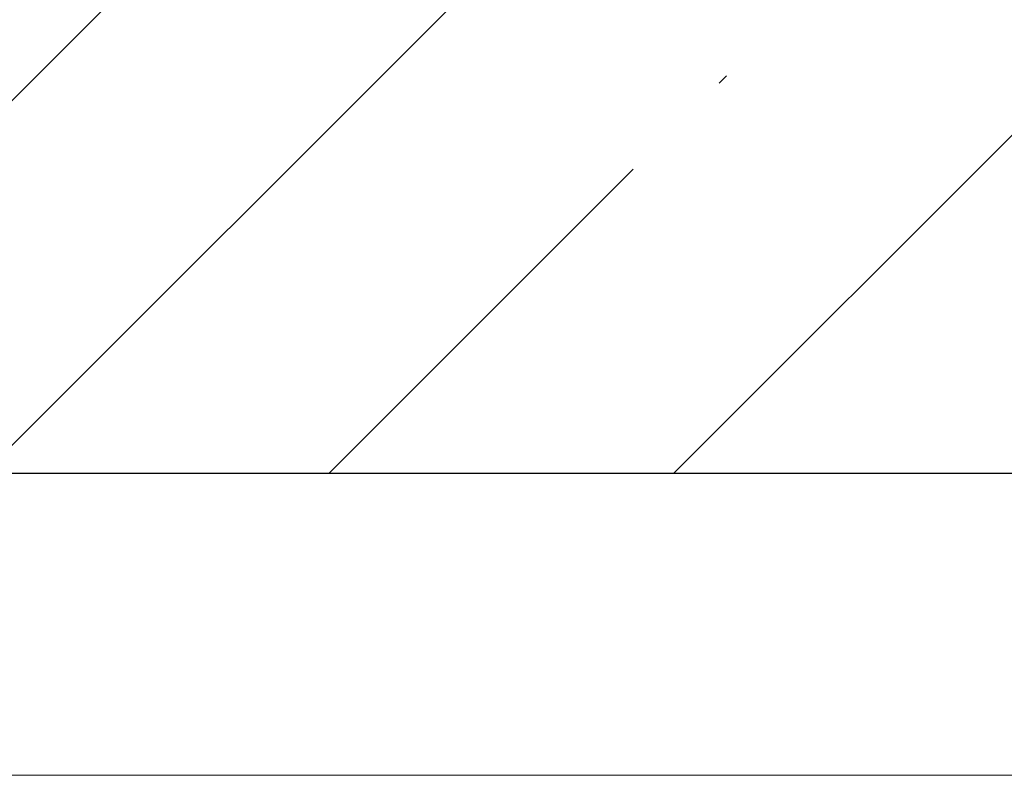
# Model space of a CAD drawing. Header units: millimetres. Extents: x 786 to 42540, y -7760 to 3796.
# Tile 243 of 256: x 39510 to 39836, y -6100 to -5850. Entities that reach past the tile are written whole.
import ezdxf

# ---------------------------------------------------------------- set-up
doc = ezdxf.new("R2010")
doc.units = ezdxf.units.MM
for name, color, linetype, lineweight in [('A-DETL-GENF', 7, 'Continuous', 13), ('A-FLOR', 7, 'Continuous', 13), ('A-FLOR-PATT', 7, 'Continuous', 25)]:
    doc.layers.add(name, color=color, linetype=linetype, lineweight=lineweight)

# ---------------------------------------------------------------- blocks, each defined once
blk = doc.blocks.new('Линия разрыва - М 1_50-5314776-Разрез по Рампе Р1_фрагмент пола')
at = {"layer": 'A-DETL-GENF', "lineweight": 5}
blk.add_line((83800, -6100), (80587.61, -6100), dxfattribs=at)

msp = doc.modelspace()

# ---------------------------------------------------------------- hatches: boundary and pattern name
at = {"layer": 'A-FLOR-PATT', "lineweight": 5}
h = msp.add_hatch(dxfattribs=at)
h.set_pattern_fill('FP_8', color=256, style=0, pattern_type=2)
h.set_pattern_definition([(45, (48694.21, -5700), (-114.0493, 114.0493), []), (45, (48808.26, -5700), (-114.0493, 114.0493), [201.613, -40.323, 3.353, -36.97])])
h.paths.add_polyline_path([(42440.27, -6000), (42440.27, -5750), (37240.27, -5750), (37240.27, -6000), (41291.34, -6000)])

# ---------------------------------------------------------------- linework, layer by layer
at = {"layer": 'A-FLOR', "lineweight": 25}
msp.add_line((37240.27, -6000), (42440.27, -6000), dxfattribs=at)

# ---------------------------------------------------------------- block references
at = {"layer": 'A-DETL-GENF'}
msp.add_blockref('Линия разрыва - М 1_50-5314776-Разрез по Рампе Р1_фрагмент пола', (-41359.73, 0), dxfattribs=at)

doc.saveas('drawing.dxf')
